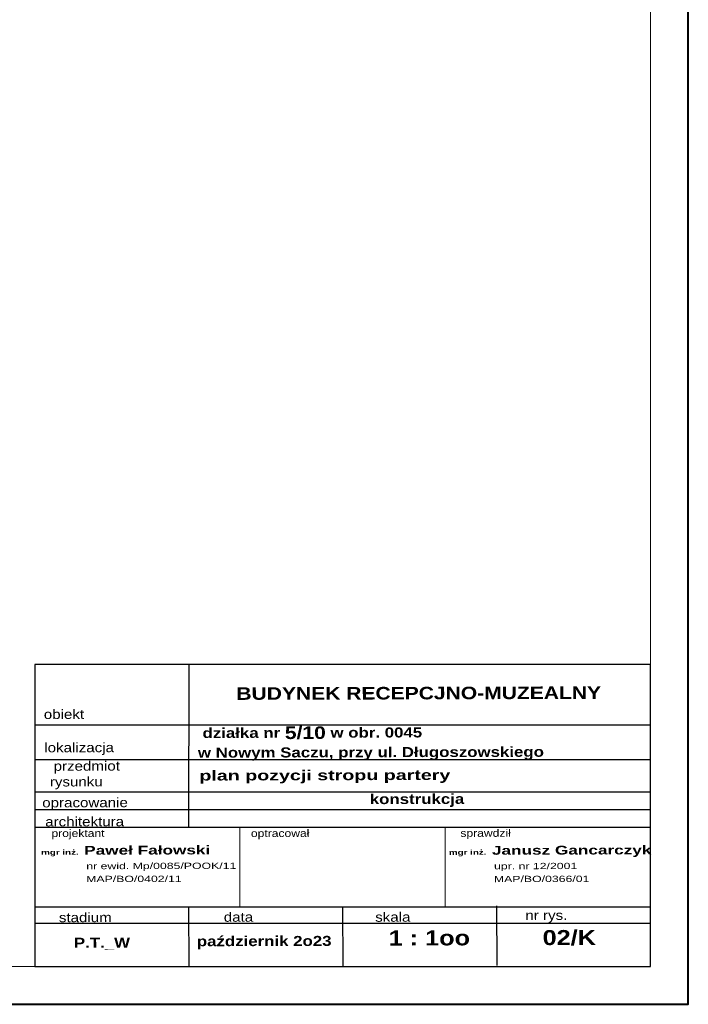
# Model space of a CAD drawing. Extents: x -19 to 9300416, y -12 to 10688993.
# Tile 86 of 106: x 4608897 to 4609962, y 5317481 to 5319050. Entities that reach past the tile are written whole.
import ezdxf

# ---------------------------------------------------------------- set-up
doc = ezdxf.new("R2010")
doc.units = 0
doc.header["$MEASUREMENT"] = 0
doc.layers.add('1', color=7, linetype='Continuous')
doc.layers.add('OPIS', color=7, linetype='Continuous')
doc.layers.add('hatch', color=253, linetype='Continuous', lineweight=0)
doc.layers.add('NIEDRUK', color=230, linetype='Continuous', lineweight=40, plot=False)
doc.styles.add('ARIAL', font='arial.ttf', dxfattribs={"height": 10})
doc.styles.add('ARIAL_WYM50', font='arial.ttf', dxfattribs={"height": 15})
doc.styles.add('courier', font='stylu.ttf')

msp = doc.modelspace()

# ---------------------------------------------------------------- linework, layer by layer
at = {"lineweight": 0, "ltscale": 40}
for p, q in [((4609247.56, 5317762.2), (4609247.56, 5317635.27)), ((4609574.45, 5317762.2), (4609574.45, 5317635.27))]:
    msp.add_line(p, q, dxfattribs=at)
for p in [(4609247.56, 5317762.2), (4609574.49, 5317762.2)]:
    msp.add_point(p, dxfattribs=at)
at = {"layer": 'hatch', "color": 252}
for points in [[(4605761.95, 5317480.55), (4609961.95, 5317480.55), (4609961.95, 5320450.55), (4605761.95, 5320450.55)], [(4606081.95, 5320390.55), (4609901.95, 5320390.55), (4609901.95, 5317540.55), (4606081.95, 5317540.55)]]:
    msp.add_lwpolyline(points, close=True, dxfattribs=at)
at = {"layer": 'NIEDRUK', "color": 252}
msp.add_lwpolyline([(4605761.95, 5317480.55), (4609961.95, 5317480.55), (4609961.95, 5320450.55), (4605761.95, 5320450.55)], close=True, dxfattribs=at)
at = {"layer": 'OPIS'}
for p, q in [((4609165.87, 5318022.27), (4609165.52, 5317762.2)), ((4609900.68, 5317925.37), (4608920.72, 5317925.37)), ((4609900.99, 5317925.37), (4608921.03, 5317925.37)), ((4609901.14, 5317870.12), (4608921.18, 5317870.12)), ((4609901.28, 5317818.45), (4608921.32, 5317818.45)), ((4609901.35, 5317790.37), (4608921.39, 5317790.37)), ((4609901.43, 5317762.2), (4608920.63, 5317762.2)), ((4609901.69, 5317635.27), (4608921.74, 5317635.27)), ((4609165.77, 5317635.93), (4609166.03, 5317541.21)), ((4609410.74, 5317635.27), (4609411.33, 5317541.87)), ((4609656.39, 5317637.25), (4609656.64, 5317542.53)), ((4609901.76, 5317609.44), (4608921.81, 5317609.44))]:
    msp.add_line(p, q, dxfattribs=at)
msp.add_lwpolyline([(4608920.72, 5317540.55), (4609901.95, 5317540.55), (4609901.75, 5318022.27), (4608920.52, 5318022.27)], close=True, dxfattribs=at)

# ---------------------------------------------------------------- texts
at = {"layer": '1', "insert": (4609615.43, 5317897.02), "char_height": 16, "width": 884.7743, "attachment_point": 5, "rotation": 0.15445, "style": 'ARIAL_WYM50'}
msp.add_mtext('\\A1;\\pxql;{\\W1.2;\\fArial|b1|i0|c238|p34;  działka nr \\H1.25x;5/10\\H0.8x; w obr. 0045\\P w Nowym Saczu, przy ul. Długoszowskiego }', dxfattribs=at)
at = {"layer": 'OPIS', "rotation": 0.15445}
for s, insert, char_height, width, attachment_point, style in [('{\\W1.2;\\fArial|b1|i0|c238|p34; BUDYNEK RECEPCJNO-MUZEALNY}', (4609527.69, 5317976.43), 20, 777.5836, 5, 'ARIAL_WYM50'), ('{\\fEuphemia|b0|i0|c0|p34;\\W1.2;obiekt}', (4608967.07, 5317942.79), 15, 711.007, 5, 'ARIAL_WYM50'), ('{\\fEuphemia|b0|i0|c0|p34;\\W1.2;lokalizacja}', (4608991.29, 5317887.54), 15, 711.007, 5, 'ARIAL_WYM50'), ('{\\fEuphemia|b0|i0|c0|p34;\\W1.2;     przedmiot\\Prysunku}', (4608986.72, 5317845.59), 15, 711.007, 5, 'ARIAL_WYM50'), ('{\\fArial|b1|i0|c238|p34;\\W1.4;\\C0;plan pozycji stropu partery}', (4609182.85, 5317853.19), 16, 735.9235, 1, 'ARIAL'), ('{\\fEuphemia|b0|i0|c0|p34;\\W1.2;opracowanie}', (4609000.7, 5317799.82), 15, 711.007, 5, 'ARIAL_WYM50'), ('{\\fArial|b1|i0|c238|p34;\\W1.2;konstrukcja}', (4609529.67, 5317805.42), 16, 711.007, 5, 'ARIAL_WYM50'), ('{\\fEuphemia|b0|i0|c0|p34;\\W1.2;architektura}', (4609000.03, 5317771.64), 15, 711.007, 5, 'ARIAL_WYM50'), ('{\\W1.2;\\FEuphemia|c0;projektant}', (4608989.44, 5317751.42), 12, 711.007, 5, 'ARIAL_WYM50'), ('{\\W1.2;\\FEuphemia|c0;optracował}', (4609311.57, 5317751.42), 12, 711.007, 5, 'ARIAL_WYM50'), ('{\\W1.2;\\FEuphemia|c0;sprawdził}', (4609638.94, 5317751.68), 12, 711.007, 5, 'ARIAL_WYM50'), ('{\\W1.4;\\fArial|b1|i0|c238|p34;\\H0.444444x;mgr inż.  \\H1.750002x;Paweł Fałowski}', (4608930.64, 5317732.82), 18, 743.0882, 1, 'courier'), ('{\\W1.4;\\fArial|b1|i0|c238|p34;\\H0.444444x;mgr inż.  \\H1.750002x;Janusz Gancarczyk}', (4609580.35, 5317732.76), 18, 743.0882, 1, 'courier'), ('{\\W1.4;\\fArial|b0|i0|c238|p34;nr ewid. Mp/0085/POOK/11}', (4609002.62, 5317705.83), 10, 743.0882, 1, 'courier'), ('{\\W1.4;\\fArial|b0|i0|c238|p34;upr. nr 12/2001}', (4609652.34, 5317705.76), 10, 743.0882, 1, 'courier'), ('{\\W1.4;\\fArial|b0|i0|c238|p34;MAP/BO/0402/11}', (4609002.46, 5317685.27), 10, 743.0882, 1, 'courier'), ('{\\W1.4;\\fArial|b0|i0|c238|p34;MAP/BO/0366/01}', (4609652.17, 5317685.21), 10, 743.0882, 1, 'courier'), ('{\\fEuphemia|b0|i0|c0|p34;\\W1.2;data}', (4609245.15, 5317619.54), 15, 711.007, 5, 'ARIAL_WYM50'), ('{\\fEuphemia|b0|i0|c0|p34;\\W1.2;skala}', (4609491.09, 5317619.54), 15, 711.007, 5, 'ARIAL_WYM50'), ('{\\fEuphemia|b0|i0|c0|p34;\\W1.2;stadium}', (4609001.12, 5317618.88), 15, 711.007, 5, 'ARIAL_WYM50'), ('{\\fEuphemia|b0|i0|c0|p34;\\W1.2;nr rys.}', (4609735.77, 5317620.2), 15, 711.007, 5, 'ARIAL_WYM50'), ('{\\fArial|b1|i0|c238|p34;\\W1.2;\\C0;1 : 1oo}', (4609484.43, 5317598.18), 24, 735.9235, 1, 'ARIAL'), ('{\\fArial|b1|i0|c238|p34;\\W1.2;\\C0;02/K}', (4609729.74, 5317598.84), 24, 735.9235, 1, 'ARIAL'), ('{\\W1.2;\\fArial|b1|i0|c238|p34;P.T._W}', (4609027.65, 5317577.3), 16, 711.007, 5, 'ARIAL_WYM50'), ('{\\W1.2;\\fArial|b1|i0|c238|p34;październik 2o23}', (4609286.13, 5317578.96), 16, 711.007, 5, 'ARIAL_WYM50')]:
    msp.add_mtext(s, dxfattribs=dict(at, insert=insert, char_height=char_height, width=width, attachment_point=attachment_point, style=style))

doc.saveas('drawing.dxf')
